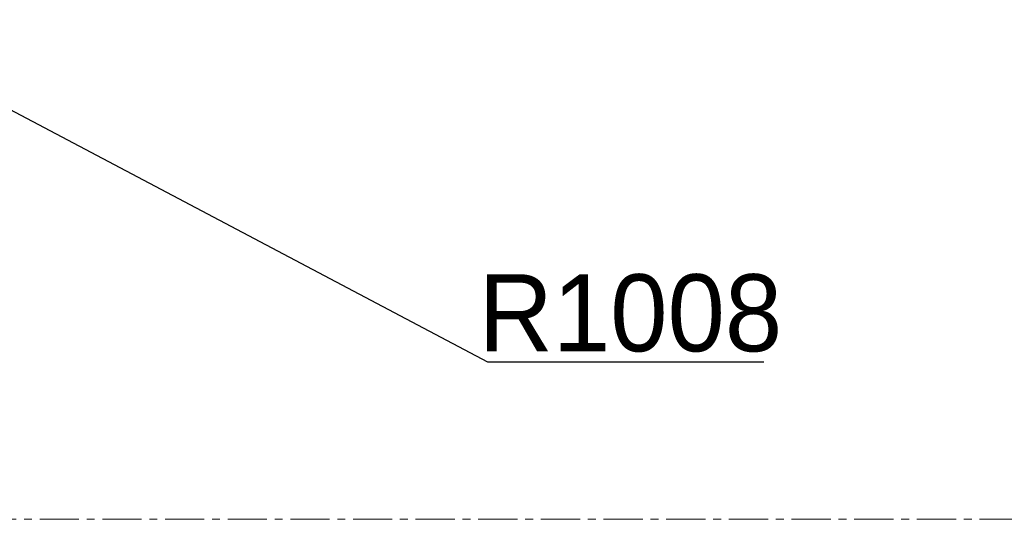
# Model space of a CAD drawing. Header units: millimetres. Extents: x -10540 to 6039, y -7467 to 6433.
# Tile 34 of 177: x -3959 to -2682, y -3409 to -2761. Entities that reach past the tile are written whole.
import ezdxf

# ---------------------------------------------------------------- set-up
doc = ezdxf.new("R2010")
doc.units = ezdxf.units.MM
doc.header["$LTSCALE"] = 8
doc.header["$PDSIZE"] = -1
doc.linetypes.add('CENTER', pattern=[10.16, 6.35, -1.27, 1.27, -1.27])
doc.layers.get('Defpoints').update_dxf_attribs({"true_color": 0x5e5e5e})
doc.layers.add('2细线层', color=4, linetype='Continuous', lineweight=13)
doc.dimstyles.new('ISO-25', dxfattribs={"dimscale": 20, "dimtxt": 5, "dimasz": 6, "dimexe": 6, "dimexo": 0.625, "dimtad": 1, "dimtoh": 1, "dimdec": 0, "dimtxsty": 'Standard', "dimcen": 2.5, "dimclrd": 1, "dimclre": 1, "dimclrt": 4, "dimadec": 1, "dimazin": 2, "dimtfac": 1, "dimtdec": 0, "dimtmove": 0, "dimatfit": 0, "dimfxl": 1, "dimarcsym": 0})

# ---------------------------------------------------------------- blocks, each defined once
blk = doc.blocks.new('*D102')
at = {"layer": '2细线层', "color": 1, "linetype": 'ByBlock', "lineweight": -2, "transparency": 16777216}
for p, q in [((-5001.2, -2333.3), (-4110, -2804.3)), ((-4003.9, -2860.3), (-3352.2, -3204.7)), ((-3352.2, -3204.7), (-2993.6, -3204.7))]:
    blk.add_line(p, q, dxfattribs=at)
at = {"layer": '2细线层', "color": 1, "linetype": 'ByBlock', "transparency": 16777216}
blk.add_solid([(-3994.5, -2842.6), (-4013.2, -2878), (-4110, -2804.3)], dxfattribs=at)
at = {"layer": 'Defpoints', "color": 0, "linetype": 'ByBlock', "transparency": 16777216}
for p in [(-5001.2, -2333.3), (-4110, -2804.3)]:
    blk.add_point(p, dxfattribs=at)
at = {"layer": '2细线层', "color": 4, "linetype": 'ByBlock', "transparency": 16777216, "insert": (-3166.7, -3141.7), "char_height": 100, "attachment_point": 5}
blk.add_mtext('R1008', dxfattribs=at)

msp = doc.modelspace()

# ---------------------------------------------------------------- linework, layer by layer
at = {"layer": '2细线层', "color": 2, "linetype": 'CENTER'}
msp.add_line((-7996.9, -3408.9), (-2005.4, -3408.9), dxfattribs=at)

# ---------------------------------------------------------------- dimensions: what is measured, and where the dimension line sits
at = {"layer": '2细线层', "color": 4, "linetype": 'ByBlock'}
dim = msp.add_radius_dim(center=(-5001.2, -2333.3), mpoint=(-4110, -2804.3), dimstyle='ISO-25', dxfattribs=at)
dim.commit()
dim.dimension.update_dxf_attribs({"geometry": '*D102', "text_midpoint": (-3166.7, -3204.7), "dimtype": 164})

doc.saveas('drawing.dxf')
